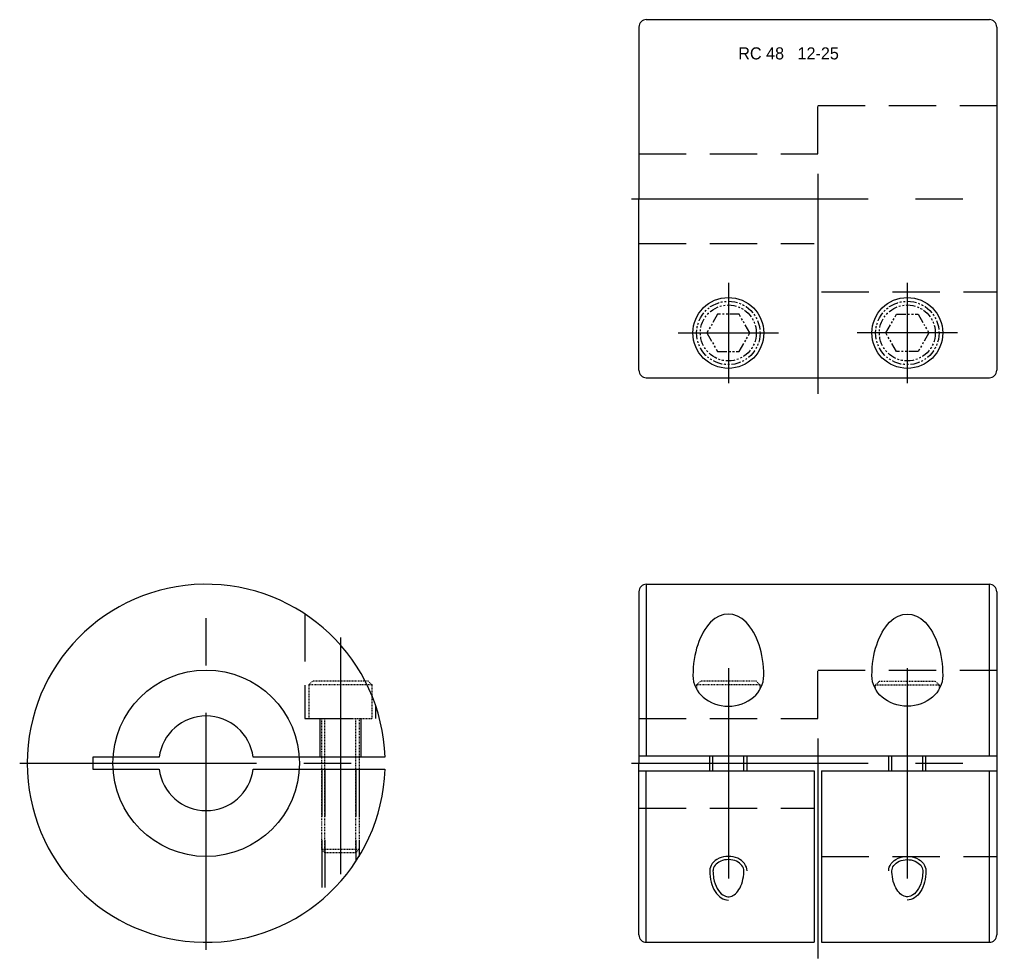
# Model space of a CAD drawing. Extents: x 756 to 888, y 352 to 478.
import ezdxf

# ---------------------------------------------------------------- set-up
doc = ezdxf.new("R2010")
doc.units = 0
doc.header["$MEASUREMENT"] = 0
for name, pattern in [('CENTER', [50.8, 31.75, -6.35, 6.35, -6.35]), ('HIDDEN', [9.525, 6.35, -3.175]), ('PHANTOM', [2.5, 1.25, -0.25, 0.25, -0.25, 0.25, -0.25])]:
    doc.linetypes.add(name, pattern=pattern)
doc.layers.get('0').update_dxf_attribs({"linetype": 'CONTINUOUS'})
for name, color, linetype in [('CENTER', 1, 'CENTER'), ('HIDDEN', 2, 'HIDDEN'), ('PHANTOM', 6, 'PHANTOM'), ('THIN', 3, 'CONTINUOUS')]:
    doc.layers.add(name, color=color, linetype=linetype)

msp = doc.modelspace()

# ---------------------------------------------------------------- linework, layer by layer
at = {"ltscale": 0.1}
for p, q in [((840.25, 477.51), (886.25, 477.51)), ((839.25, 476.51), (839.25, 453.51)), ((887.25, 476.51), (887.25, 430.51)), ((839.25, 430.51), (839.25, 453.51)), ((840.25, 429.51), (863.25, 429.51)), ((863.25, 429.51), (886.25, 429.51)), ((840.25, 401.82), (886.25, 401.82)), ((839.25, 400.82), (839.25, 377.82)), ((887.25, 400.82), (887.25, 354.82)), ((766.04, 378.62), (766.04, 377.02)), ((774.92, 378.62), (766.04, 378.62)), ((805.2, 378.62), (787.52, 378.62)), ((839.25, 378.82), (887.25, 378.82)), ((839.25, 354.82), (839.25, 377.82)), ((766.04, 377.02), (774.92, 377.02)), ((787.52, 377.02), (805.2, 377.02)), ((839.25, 376.82), (862.75, 376.82)), ((863.75, 376.82), (887.25, 376.82)), ((840.25, 353.82), (862.75, 353.82)), ((863.75, 353.82), (886.25, 353.82))]:
    msp.add_line(p, q, dxfattribs=at)
for p, q in [((840.25, 401.82), (840.25, 378.82)), ((886.25, 378.82), (886.25, 401.82)), ((840.25, 353.82), (840.25, 376.82)), ((862.75, 376.82), (862.75, 353.82)), ((863.75, 376.82), (863.75, 353.82)), ((886.25, 353.82), (886.25, 376.82))]:
    msp.add_line(p, q)
for centre, radius in [((851.25, 435.51), 4.75), ((875.25, 435.51), 4.75), ((781.22, 377.82), 12.5)]:
    msp.add_circle(centre, radius)
for centre, radius, start, end in [((840.25, 476.51), 1, 90, 180), ((886.25, 476.51), 1, 0, 90), ((840.25, 430.51), 1, 180, 270), ((886.25, 430.51), 1, 270, 0), ((781.22, 377.82), 24, 1.9102, 358.0898), ((840.25, 400.82), 1, 90, 180), ((886.25, 400.82), 1, 0, 90), ((781.22, 377.82), 6.35, 7.2376, 172.7624), ((781.22, 377.82), 6.35, 187.2376, 352.7624), ((840.25, 354.82), 1, 180, 270), ((886.25, 354.82), 1, 270, 0)]:
    msp.add_arc(centre, radius, start, end, dxfattribs=at)
for major_axis, ratio, start_param, end_param in [((0, 8.24), 0.576154, 4.712389, 7.853982), ((4.75, 0), 0.867824, 3.141593, 6.283185)]:
    msp.add_ellipse((851.25, 389.59), major_axis=major_axis, ratio=ratio, start_param=start_param, end_param=end_param, dxfattribs=at)
at = {"ltscale": 0.1, "extrusion": (0, 0, -1)}
for major_axis, ratio, start_param, end_param in [((0, 8.24), 0.576154, 4.712389, 7.853982), ((-4.75, 0), 0.867824, 3.141593, 6.283185)]:
    msp.add_ellipse((875.25, 389.59), major_axis=major_axis, ratio=ratio, start_param=start_param, end_param=end_param, dxfattribs=at)
at = {"ltscale": 0.1}
for points, knots in [([(853.32, 363.39), (853.32, 363.63), (853.24, 363.88), (852.91, 364.33), (852.66, 364.53), (852.03, 364.82), (851.66, 364.9), (850.92, 364.91), (850.54, 364.84), (849.9, 364.56), (849.64, 364.36), (849.29, 363.92), (849.2, 363.68), (849.19, 363.42), (849.19, 363.41), (849.19, 363.39)], [0, 0, 0, 0, 0.518352, 0.518352, 1.036705, 1.036705, 1.555057, 1.555057, 2.07341, 2.07341, 2.591762, 2.591762, 3.110115, 3.110115, 3.141593, 3.141593, 3.141593, 3.141593]), ([(873.19, 363.39), (873.19, 363.63), (873.27, 363.88), (873.6, 364.33), (873.85, 364.53), (874.48, 364.82), (874.85, 364.9), (875.59, 364.91), (875.97, 364.84), (876.61, 364.56), (876.87, 364.36), (877.22, 363.92), (877.31, 363.68), (877.32, 363.42), (877.32, 363.41), (877.32, 363.39)], [0, 0, 0, 0, 0.518352, 0.518352, 1.036705, 1.036705, 1.555057, 1.555057, 2.07341, 2.07341, 2.591762, 2.591762, 3.110115, 3.110115, 3.141593, 3.141593, 3.141593, 3.141593]), ([(849.19, 363.39), (849.19, 363.06), (849.22, 362.72), (849.37, 361.89), (849.54, 361.42), (849.97, 360.65), (850.23, 360.36), (850.73, 360.02), (850.96, 359.94), (851.41, 359.92), (851.64, 359.97), (852.1, 360.21), (852.32, 360.41), (852.73, 360.95), (852.91, 361.29), (853.18, 362.06), (853.27, 362.49), (853.32, 363.09), (853.32, 363.24), (853.32, 363.39)], [1.570796, 1.570796, 1.570796, 1.570796, 1.847282, 1.847282, 2.290892, 2.290892, 2.734501, 2.734501, 3.104752, 3.104752, 3.475003, 3.475003, 3.845254, 3.845254, 4.215505, 4.215505, 4.585756, 4.585756, 4.712389, 4.712389, 4.712389, 4.712389]), ([(877.32, 363.39), (877.32, 363.06), (877.29, 362.72), (877.14, 361.89), (876.97, 361.42), (876.54, 360.65), (876.28, 360.36), (875.78, 360.02), (875.55, 359.94), (875.1, 359.92), (874.87, 359.97), (874.41, 360.21), (874.19, 360.41), (873.78, 360.95), (873.6, 361.29), (873.33, 362.06), (873.24, 362.49), (873.19, 363.09), (873.19, 363.24), (873.19, 363.39)], [1.570796, 1.570796, 1.570796, 1.570796, 1.847282, 1.847282, 2.290892, 2.290892, 2.734501, 2.734501, 3.104752, 3.104752, 3.475003, 3.475003, 3.845254, 3.845254, 4.215505, 4.215505, 4.585756, 4.585756, 4.712389, 4.712389, 4.712389, 4.712389])]:
    msp.add_open_spline(points, degree=3, knots=knots, dxfattribs=at)
at = {"layer": 'CENTER'}
for p, q in [((863.25, 456.84), (863.25, 427.36)), ((838.25, 453.51), (888.25, 453.51)), ((851.25, 442.23), (851.25, 428.78)), ((875.25, 442.23), (875.25, 428.78)), ((844.53, 435.51), (857.98, 435.51)), ((881.98, 435.51), (868.53, 435.51)), ((781.22, 352.82), (781.22, 402.82)), ((799.22, 394.69), (799.22, 360.94)), ((851.25, 390.59), (851.25, 362.39)), ((875.25, 390.59), (875.25, 362.39)), ((863.25, 381.15), (863.25, 351.67)), ((756.22, 377.82), (806.22, 377.82)), ((838.25, 377.82), (888.25, 377.82))]:
    msp.add_line(p, q, dxfattribs=at)
at = {"layer": 'HIDDEN'}
for p, q in [((863.25, 466.01), (887.25, 466.01)), ((863.25, 459.51), (863.25, 466.01)), ((839.25, 459.51), (863.25, 459.51)), ((794.47, 397.83), (794.47, 383.82)), ((863.25, 390.32), (887.25, 390.32)), ((863.25, 383.82), (863.25, 390.32)), ((803.97, 383.82), (803.97, 385.46)), ((794.47, 383.82), (803.97, 383.82)), ((796.47, 383.82), (796.47, 378.62)), ((801.97, 383.82), (801.97, 378.62)), ((839.25, 383.82), (863.25, 383.82)), ((848.75, 376.82), (848.75, 378.82)), ((849.19, 376.82), (849.19, 378.82)), ((853.32, 376.82), (853.32, 378.82)), ((853.75, 376.82), (853.75, 378.82)), ((872.75, 376.82), (872.75, 378.82)), ((873.19, 376.82), (873.19, 378.82)), ((877.32, 376.82), (877.32, 378.82)), ((877.75, 376.82), (877.75, 378.82)), ((796.72, 377.02), (796.72, 359.5)), ((797.15, 377.02), (797.15, 359.87)), ((801.28, 377.02), (801.28, 364.65)), ((801.72, 377.02), (801.72, 365.34))]:
    msp.add_line(p, q, dxfattribs=at)
at = {"layer": 'HIDDEN', "extrusion": (-2.99932e-32, -1.22461e-16, -1)}
for p, q in [((839.25, 447.51), (862.75, 447.51)), ((863.75, 441.01), (887.25, 441.01)), ((839.25, 371.82), (862.75, 371.82)), ((863.75, 365.32), (887.25, 365.32))]:
    msp.add_line(p, q, dxfattribs=at)
at = {"layer": 'PHANTOM'}
for p, q in [((849.81, 438.01), (848.37, 435.51)), ((852.7, 438.01), (849.81, 438.01)), ((854.14, 435.51), (852.7, 438.01)), ((872.37, 435.51), (873.81, 438.01)), ((873.81, 438.01), (876.7, 438.01)), ((876.7, 438.01), (878.14, 435.51)), ((848.37, 435.51), (849.81, 433.01)), ((852.7, 433.01), (854.14, 435.51)), ((873.81, 433.01), (872.37, 435.51)), ((878.14, 435.51), (876.7, 433.01)), ((849.81, 433.01), (852.7, 433.01)), ((876.7, 433.01), (873.81, 433.01))]:
    msp.add_line(p, q, dxfattribs=at)
at = {"layer": 'PHANTOM', "ltscale": 0.1}
for p, q in [((795.47, 388.82), (794.97, 388.32)), ((794.97, 388.32), (794.97, 383.82)), ((803.47, 388.32), (794.97, 388.32)), ((802.97, 388.82), (795.47, 388.82)), ((803.47, 388.32), (802.97, 388.82)), ((803.47, 383.82), (803.47, 388.32)), ((847.5, 388.82), (847, 388.32)), ((847, 388.32), (847, 387.75)), ((855.5, 388.32), (847, 388.32)), ((855, 388.82), (847.5, 388.82)), ((855.5, 388.32), (855, 388.82)), ((855.5, 387.75), (855.5, 388.32)), ((871, 388.32), (871.5, 388.82)), ((871, 387.75), (871, 388.32)), ((871, 388.32), (879.5, 388.32)), ((871.5, 388.82), (879, 388.82)), ((879, 388.82), (879.5, 388.32)), ((879.5, 388.32), (879.5, 387.75)), ((794.97, 383.82), (803.47, 383.82)), ((796.72, 366.25), (796.72, 383.82)), ((797.15, 365.82), (797.15, 383.82)), ((801.28, 365.82), (801.28, 383.82)), ((801.72, 383.82), (801.72, 366.25)), ((797.15, 365.82), (796.72, 366.25)), ((801.72, 366.25), (796.72, 366.25)), ((801.28, 365.82), (797.15, 365.82)), ((801.72, 366.25), (801.28, 365.82))]:
    msp.add_line(p, q, dxfattribs=at)
at = {"layer": 'PHANTOM'}
for centre, radius in [((851.25, 435.51), 4.25), ((875.25, 435.51), 4.25), ((851.25, 435.51), 3.75), ((875.25, 435.51), 3.75)]:
    msp.add_circle(centre, radius, dxfattribs=at)
at = {"layer": 'THIN', "ltscale": 0.1}
for major_axis, ratio, start_param in [((2.5, 0), 0.779133, 0), ((0, 3.9), 0.641739, 1.570796)]:
    msp.add_ellipse((851.25, 363.39), major_axis=major_axis, ratio=ratio, start_param=start_param, end_param=3.141593, dxfattribs=at)
at = {"layer": 'THIN', "ltscale": 0.1, "extrusion": (0, 0, -1)}
for major_axis, ratio, start_param in [((-2.5, 0), 0.779133, 0), ((0, 3.9), 0.641739, 1.570796)]:
    msp.add_ellipse((875.25, 363.39), major_axis=major_axis, ratio=ratio, start_param=start_param, end_param=3.141593, dxfattribs=at)

# ---------------------------------------------------------------- texts
at = {"insert": (852.58, 473.8), "char_height": 1.62, "attachment_point": 1}
msp.add_mtext('{\\f??|b0|i0|c0|p49;RC 48   12-25} ', dxfattribs=at)

doc.saveas('drawing.dxf')
